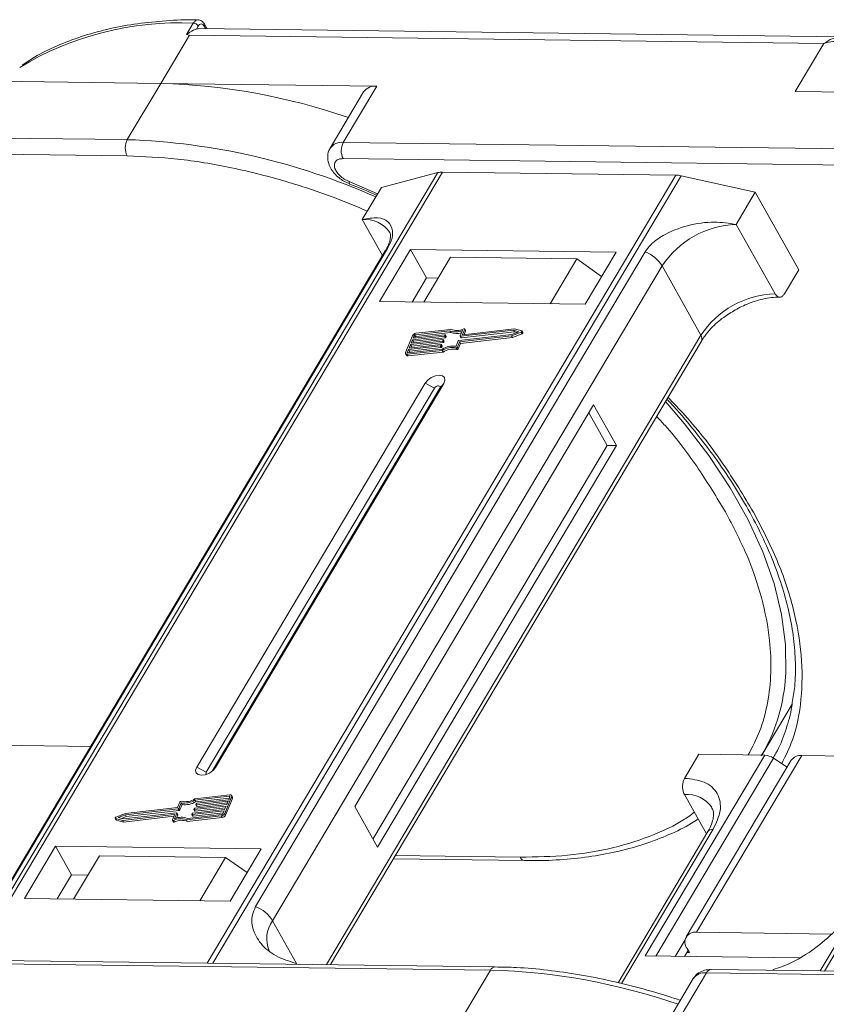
# Model space of a CAD drawing. Header units: millimetres. Extents: x -1055 to 1009, y -247 to 1211.
# Tile 33 of 51: x 264 to 315, y 1062 to 1124. Entities that reach past the tile are written whole.
import ezdxf

# ---------------------------------------------------------------- set-up
doc = ezdxf.new("R2010")
doc.units = ezdxf.units.MM

msp = doc.modelspace()

# ---------------------------------------------------------------- linework, layer by layer
at = {"color": 7, "linetype": 'Continuous', "lineweight": 15}
for p, q in [((274.362, 1123.296), (274.792, 1124.019)), ((274.99, 1123.649), (275.101, 1123.836)), ((315.711, 1123.149), (275.143, 1123.672)), ((275.484, 1123.831), (275.577, 1123.666)), ((275.662, 1123.665), (275.499, 1123.957)), ((272.738, 1120.214), (274.547, 1123.256)), ((274.362, 1123.296), (274.547, 1123.256)), ((274.547, 1123.256), (314.594, 1122.741)), ((314.594, 1122.741), (312.784, 1119.699)), ((259.107, 1120.39), (272.738, 1120.214)), ((272.738, 1120.214), (270.627, 1116.665)), ((286.369, 1120.039), (272.738, 1120.214)), ((284.258, 1116.49), (286.369, 1120.039)), ((285.537, 1119.675), (283.426, 1116.126)), ((312.784, 1119.699), (326.415, 1119.523)), ((270.627, 1116.665), (230.581, 1117.18)), ((230.568, 1116.159), (270.614, 1115.643)), ((324.304, 1115.974), (284.258, 1116.49)), ((284.245, 1115.468), (324.291, 1114.952)), ((290.231, 1114.588), (260.675, 1064.893)), ((260.946, 1064.89), (290.524, 1114.621)), ((305.246, 1114.431), (275.668, 1064.7)), ((276.024, 1064.696), (305.58, 1114.39)), ((286.665, 1113.648), (290.231, 1114.588)), ((290.524, 1114.621), (305.246, 1114.431)), ((305.58, 1114.39), (310.259, 1113.345)), ((284.29, 1114.044), (284.666, 1113.882)), ((286.422, 1113.241), (284.625, 1114.027)), ((284.663, 1113.861), (284.658, 1113.863)), ((285.458, 1111.62), (286.665, 1113.648)), ((343.908, 1113.897), (314.351, 1064.203)), ((314.623, 1064.199), (344.201, 1113.93)), ((309.053, 1111.317), (310.259, 1113.345)), ((310.259, 1113.345), (312.998, 1108.455)), ((285.458, 1111.62), (286.733, 1109.345)), ((311.504, 1106.942), (309.053, 1111.317)), ((286.91, 1109.642), (262.333, 1068.32)), ((262.475, 1068.473), (287.052, 1109.795)), ((303.303, 1109.586), (278.726, 1068.264)), ((288.502, 1109.742), (286.542, 1106.447)), ((301.478, 1109.575), (288.502, 1109.742)), ((288.502, 1109.742), (289.511, 1107.941)), ((291.032, 1109.25), (289.343, 1106.411)), ((291.032, 1109.25), (298.995, 1109.147)), ((299.518, 1106.28), (301.478, 1109.575)), ((279.796, 1067.373), (304.373, 1108.695)), ((297.306, 1106.308), (298.995, 1109.147)), ((298.995, 1109.147), (300.555, 1108.022)), ((306.824, 1104.32), (304.373, 1108.695)), ((289.511, 1107.941), (288.606, 1106.42)), ((290.248, 1107.931), (289.511, 1107.941)), ((312.093, 1106.934), (312.998, 1108.455)), ((286.542, 1106.447), (299.518, 1106.28)), ((306.824, 1104.32), (283.202, 1064.603)), ((288.623, 1104.293), (288.187, 1103.232)), ((290.635, 1104.268), (288.625, 1104.04)), ((288.661, 1104.129), (290.671, 1104.356)), ((288.734, 1104.306), (288.661, 1104.129)), ((288.792, 1104.203), (288.734, 1104.306)), ((290.972, 1104.601), (288.808, 1104.356)), ((288.808, 1104.356), (288.865, 1104.253)), ((291.043, 1104.693), (288.844, 1104.445)), ((288.865, 1104.253), (291.03, 1104.498)), ((290.693, 1104.165), (290.635, 1104.268)), ((290.69, 1104.337), (290.672, 1104.293)), ((290.73, 1104.19), (290.672, 1104.293)), ((290.748, 1104.247), (290.69, 1104.35)), ((290.748, 1104.234), (290.69, 1104.337)), ((290.73, 1104.19), (290.748, 1104.234)), ((291.03, 1104.498), (290.972, 1104.601)), ((291.549, 1103.992), (294.89, 1104.37)), ((291.596, 1103.913), (294.876, 1104.284)), ((291.64, 1104.276), (291.78, 1104.618)), ((291.64, 1104.264), (291.697, 1104.161)), ((294.999, 1104.635), (291.658, 1104.257)), ((291.716, 1104.154), (291.658, 1104.257)), ((291.716, 1104.154), (295.057, 1104.532)), ((291.919, 1104.697), (291.787, 1104.377)), ((291.798, 1104.358), (291.787, 1104.377)), ((295.058, 1104.726), (291.806, 1104.358)), ((291.883, 1104.367), (291.976, 1104.594)), ((291.976, 1104.619), (291.919, 1104.722)), ((291.919, 1104.697), (291.976, 1104.594)), ((294.876, 1104.284), (295.483, 1104.524)), ((294.934, 1104.181), (294.876, 1104.284)), ((294.89, 1104.37), (295.336, 1104.547)), ((294.934, 1104.181), (295.54, 1104.421)), ((295.336, 1104.547), (294.999, 1104.635)), ((295.057, 1104.532), (294.999, 1104.635)), ((295.057, 1104.532), (295.203, 1104.494)), ((295.516, 1104.606), (295.058, 1104.726)), ((295.483, 1104.524), (295.54, 1104.421)), ((295.591, 1104.491), (295.533, 1104.594)), ((283.446, 1064.6), (306.855, 1103.958)), ((290.381, 1103.649), (288.371, 1103.421)), ((288.407, 1103.51), (290.417, 1103.737)), ((288.498, 1103.731), (288.407, 1103.51)), ((290.508, 1103.958), (288.498, 1103.731)), ((288.556, 1103.628), (288.498, 1103.731)), ((288.512, 1103.522), (288.556, 1103.628)), ((288.534, 1103.819), (290.544, 1104.047)), ((288.625, 1104.04), (288.534, 1103.819)), ((288.556, 1103.628), (290.565, 1103.855)), ((288.683, 1103.938), (288.625, 1104.04)), ((288.639, 1103.831), (288.683, 1103.938)), ((288.683, 1103.938), (290.693, 1104.165)), ((288.766, 1104.141), (288.792, 1104.203)), ((290.438, 1103.546), (290.381, 1103.649)), ((290.436, 1103.718), (290.417, 1103.674)), ((290.475, 1103.571), (290.417, 1103.674)), ((290.493, 1103.628), (290.436, 1103.731)), ((290.493, 1103.615), (290.436, 1103.718)), ((290.475, 1103.571), (290.493, 1103.615)), ((290.565, 1103.855), (290.508, 1103.958)), ((290.563, 1104.028), (290.545, 1103.984)), ((290.602, 1103.881), (290.545, 1103.984)), ((290.62, 1103.937), (290.563, 1104.04)), ((290.62, 1103.925), (290.563, 1104.028)), ((290.602, 1103.881), (290.62, 1103.925)), ((291.372, 1103.625), (291.513, 1103.966)), ((291.456, 1103.571), (291.596, 1103.913)), ((291.513, 1103.468), (291.654, 1103.81)), ((291.654, 1103.81), (291.596, 1103.913)), ((291.654, 1103.81), (294.934, 1104.181)), ((288.187, 1103.157), (288.245, 1103.055)), ((288.371, 1103.421), (288.298, 1103.245)), ((288.298, 1103.245), (288.319, 1103.207)), ((288.299, 1103.118), (290.498, 1103.367)), ((288.357, 1103.015), (288.299, 1103.118)), ((288.335, 1103.207), (290.5, 1103.451)), ((288.357, 1103.015), (290.556, 1103.264)), ((288.428, 1103.318), (288.371, 1103.421)), ((288.385, 1103.212), (288.428, 1103.318)), ((288.428, 1103.318), (290.438, 1103.546)), ((290.556, 1103.264), (290.498, 1103.367)), ((291.36, 1103.522), (291.418, 1103.419)), ((291.513, 1103.468), (291.456, 1103.571)), ((289.425, 1101.301), (275.01, 1077.065)), ((276.19, 1077.05), (290.604, 1101.285)), ((289.425, 1101.301), (290.019, 1100.986)), ((290.604, 1101.285), (290.356, 1100.982)), ((290.019, 1100.986), (275.605, 1076.751)), ((275.982, 1076.815), (290.356, 1100.982)), ((300.056, 1099.937), (284.978, 1074.586)), ((301.498, 1097.364), (300.056, 1099.937)), ((300.908, 1097.372), (299.754, 1099.43)), ((286.131, 1072.527), (300.908, 1097.372)), ((286.419, 1072.013), (301.498, 1097.364)), ((301.498, 1097.364), (300.908, 1097.372)), ((310.672, 1077.827), (312.582, 1081.038)), ((268.311, 1078.372), (259.517, 1078.485)), ((310.853, 1077.825), (303.314, 1065.15)), ((303.979, 1065.141), (311.41, 1077.634)), ((305.8, 1076.357), (306.705, 1077.878)), ((312.528, 1077.504), (305.894, 1066.35)), ((306.559, 1066.641), (313.193, 1077.795)), ((306.705, 1077.878), (310.853, 1077.825)), ((312.265, 1077.062), (311.41, 1077.634)), ((321.988, 1077.681), (313.193, 1077.795)), ((275.605, 1076.751), (275.01, 1077.065)), ((276.19, 1077.05), (276.036, 1076.863)), ((277.059, 1075.224), (274.895, 1074.979)), ((277.096, 1075.313), (274.896, 1075.064)), ((274.952, 1074.876), (277.067, 1075.116)), ((275.014, 1074.782), (277.024, 1075.009)), ((276.771, 1074.137), (277.207, 1075.199)), ((276.829, 1074.035), (277.265, 1075.096)), ((277.024, 1075.009), (277.096, 1075.186)), ((277.09, 1075.17), (277.059, 1075.224)), ((277.207, 1075.199), (277.265, 1075.096)), ((277.265, 1075.17), (277.208, 1075.273)), ((305.787, 1075.335), (307.181, 1072.847)), ((273.845, 1074.439), (270.504, 1074.061)), ((273.798, 1074.518), (270.518, 1074.147)), ((273.939, 1074.86), (273.798, 1074.518)), ((273.903, 1074.336), (273.845, 1074.439)), ((274.022, 1074.806), (273.882, 1074.464)), ((273.939, 1074.361), (273.882, 1074.464)), ((273.939, 1074.361), (274.08, 1074.703)), ((274.08, 1074.703), (274.022, 1074.806)), ((274.759, 1074.163), (276.769, 1074.39)), ((274.832, 1074.403), (274.85, 1074.447)), ((274.832, 1074.391), (274.889, 1074.288)), ((276.86, 1074.611), (274.85, 1074.384)), ((274.908, 1074.281), (274.85, 1074.384)), ((274.887, 1074.472), (276.897, 1074.7)), ((274.952, 1074.876), (274.895, 1074.979)), ((274.908, 1074.281), (276.813, 1074.497)), ((274.959, 1074.713), (274.977, 1074.757)), ((274.959, 1074.7), (275.016, 1074.597)), ((276.987, 1074.921), (274.977, 1074.694)), ((275.035, 1074.591), (274.977, 1074.694)), ((275.035, 1074.591), (276.94, 1074.806)), ((276.769, 1074.39), (276.86, 1074.611)), ((276.897, 1074.7), (276.987, 1074.921)), ((284.978, 1074.586), (286.419, 1072.013)), ((269.861, 1073.837), (269.919, 1073.734)), ((269.878, 1073.825), (270.336, 1073.705)), ((269.936, 1073.722), (269.878, 1073.825)), ((270.518, 1074.147), (269.912, 1073.906)), ((270.504, 1074.061), (270.058, 1073.884)), ((270.058, 1073.884), (270.395, 1073.796)), ((270.249, 1073.834), (270.562, 1073.958)), ((270.336, 1073.705), (273.589, 1074.073)), ((270.394, 1073.602), (273.569, 1073.961)), ((270.395, 1073.796), (273.736, 1074.174)), ((270.562, 1073.958), (270.504, 1074.061)), ((270.562, 1073.958), (273.903, 1074.336)), ((273.476, 1073.734), (273.607, 1074.054)), ((273.604, 1074.045), (273.589, 1074.073)), ((273.755, 1074.155), (273.614, 1073.813)), ((273.729, 1073.85), (273.812, 1074.052)), ((273.812, 1074.064), (273.755, 1074.167)), ((273.755, 1074.155), (273.812, 1074.052)), ((274.351, 1073.737), (276.55, 1073.986)), ((274.409, 1073.634), (276.608, 1073.883)), ((274.422, 1073.83), (276.587, 1074.074)), ((274.704, 1074.093), (274.723, 1074.138)), ((274.704, 1074.081), (274.762, 1073.978)), ((276.733, 1074.302), (274.723, 1074.074)), ((274.781, 1073.972), (274.723, 1074.074)), ((274.781, 1073.972), (276.686, 1074.187)), ((276.55, 1073.986), (276.608, 1073.883)), ((276.66, 1074.125), (276.733, 1074.302)), ((276.829, 1074.035), (276.771, 1074.137)), ((269.936, 1073.722), (270.394, 1073.602)), ((270.394, 1073.602), (270.336, 1073.705)), ((273.476, 1073.709), (273.533, 1073.606)), ((273.596, 1073.6), (273.539, 1073.703)), ((274.351, 1073.737), (274.409, 1073.634)), ((301.814, 1063.408), (307.602, 1073.141)), ((307.27, 1072.996), (301.599, 1063.462)), ((266.096, 1072.071), (264.136, 1068.775)), ((279.073, 1071.904), (266.096, 1072.071)), ((267.105, 1070.269), (266.096, 1072.071)), ((277.113, 1068.608), (279.073, 1071.904)), ((268.861, 1071.473), (267.233, 1068.735)), ((276.824, 1071.371), (268.861, 1071.473)), ((275.196, 1068.633), (276.824, 1071.371)), ((276.824, 1071.371), (278.192, 1070.423)), ((295.412, 1071.381), (287.539, 1071.482)), ((287.414, 1071.272), (295.705, 1071.165)), ((267.105, 1070.269), (266.201, 1068.749)), ((268.137, 1070.256), (267.105, 1070.269)), ((264.136, 1068.775), (277.113, 1068.608)), ((279.796, 1067.373), (281.309, 1064.671)), ((315.087, 1066.531), (306.559, 1066.641)), ((305.829, 1066.161), (305.212, 1065.125)), ((303.314, 1065.15), (313.028, 1065.025)), ((306.028, 1065.498), (305.802, 1065.118)), ((306.1, 1065.369), (305.953, 1065.371)), ((305.956, 1065.626), (306.1, 1065.369)), ((253.499, 1064.774), (293.545, 1064.259)), ((293.843, 1064.466), (253.797, 1064.982)), ((281.309, 1064.671), (281.284, 1064.628)), ((281.309, 1064.671), (281.334, 1064.627)), ((293.545, 1064.259), (291.434, 1060.71)), ((305.065, 1060.534), (307.176, 1064.083)), ((307.176, 1064.083), (347.222, 1063.568)), ((347.52, 1063.776), (307.474, 1064.291)), ((311.366, 1064.241), (311.392, 1064.284)), ((306.344, 1063.72), (304.454, 1060.542))]:
    msp.add_line(p, q, dxfattribs=at)
at = {"color": 7, "linetype": 'Continuous', "lineweight": 15, "flags": 128}
for points in [[(275.143, 1123.672), (275.091, 1123.669), (274.99, 1123.649)], [(284.658, 1113.863), (284.656, 1113.865), (284.634, 1113.895), (284.624, 1113.95), (284.625, 1114.027)], [(286.91, 1109.642), (286.969, 1109.721), (287.052, 1109.795)], [(290.671, 1104.356), (290.677, 1104.356), (290.681, 1104.356), (290.685, 1104.354), (290.688, 1104.352), (290.69, 1104.349), (290.691, 1104.345), (290.691, 1104.342), (290.69, 1104.337)], [(291.658, 1104.257), (291.653, 1104.257), (291.649, 1104.258), (291.645, 1104.259), (291.642, 1104.261), (291.639, 1104.264), (291.638, 1104.268), (291.639, 1104.272), (291.64, 1104.276)], [(291.787, 1104.377), (291.786, 1104.373), (291.786, 1104.369), (291.787, 1104.365), (291.789, 1104.362), (291.792, 1104.36), (291.796, 1104.359), (291.8, 1104.358), (291.806, 1104.358)], [(291.856, 1104.728), (291.87, 1104.733), (291.885, 1104.735), (291.897, 1104.735), (291.908, 1104.731), (291.916, 1104.726), (291.92, 1104.718), (291.921, 1104.708), (291.919, 1104.697)], [(295.516, 1104.606), (295.527, 1104.601), (295.534, 1104.592), (295.536, 1104.581), (295.533, 1104.569), (295.526, 1104.556), (295.514, 1104.543), (295.499, 1104.533), (295.483, 1104.524)], [(295.54, 1104.421), (295.557, 1104.43), (295.572, 1104.44), (295.583, 1104.453), (295.591, 1104.466), (295.594, 1104.478), (295.592, 1104.489), (295.591, 1104.491)], [(290.417, 1103.737), (290.422, 1103.737), (290.427, 1103.737), (290.431, 1103.735), (290.434, 1103.733), (290.436, 1103.73), (290.437, 1103.726), (290.437, 1103.722), (290.436, 1103.718)], [(290.544, 1104.047), (290.549, 1104.047), (290.554, 1104.046), (290.558, 1104.045), (290.561, 1104.042), (290.563, 1104.039), (290.564, 1104.036), (290.564, 1104.032), (290.563, 1104.028)], [(288.299, 1103.118), (288.267, 1103.117), (288.239, 1103.121), (288.216, 1103.13), (288.197, 1103.144), (288.185, 1103.161), (288.179, 1103.183), (288.18, 1103.206), (288.187, 1103.232)], [(288.298, 1103.245), (288.295, 1103.236), (288.295, 1103.228), (288.297, 1103.221), (288.301, 1103.215), (288.307, 1103.211), (288.315, 1103.208), (288.325, 1103.206), (288.335, 1103.207)], [(290.604, 1101.285), (290.675, 1101.48), (290.645, 1101.646), (290.519, 1101.759), (290.316, 1101.8), (290.067, 1101.764), (289.811, 1101.657), (289.585, 1101.494), (289.425, 1101.301)], [(290.356, 1100.982), (290.376, 1101.038), (290.367, 1101.085), (290.331, 1101.117), (290.273, 1101.129), (290.203, 1101.119), (290.129, 1101.088), (290.065, 1101.042), (290.019, 1100.986)], [(312.145, 1082.513), (312.182, 1082.994), (312.166, 1084.812), (311.919, 1086.703), (311.441, 1088.654), (310.736, 1090.648), (309.811, 1092.669), (308.673, 1094.701), (307.33, 1096.728), (305.794, 1098.733), (304.585, 1100.143)], [(275.01, 1077.065), (274.939, 1076.87), (274.97, 1076.704), (275.096, 1076.592), (275.298, 1076.55), (275.547, 1076.586), (275.804, 1076.693), (276.029, 1076.856), (276.19, 1077.05)], [(275.605, 1076.751), (275.585, 1076.695), (275.593, 1076.648), (275.629, 1076.616), (275.633, 1076.614)], [(277.096, 1075.186), (277.099, 1075.195), (277.099, 1075.203), (277.097, 1075.21), (277.093, 1075.216), (277.087, 1075.22), (277.079, 1075.223), (277.07, 1075.225), (277.059, 1075.224)], [(277.096, 1075.313), (277.127, 1075.314), (277.155, 1075.31), (277.179, 1075.301), (277.197, 1075.287), (277.21, 1075.269), (277.216, 1075.248), (277.215, 1075.224), (277.207, 1075.199)], [(274.85, 1074.384), (274.845, 1074.384), (274.84, 1074.384), (274.836, 1074.386), (274.833, 1074.388), (274.831, 1074.391), (274.83, 1074.395), (274.83, 1074.399), (274.832, 1074.403)], [(274.977, 1074.694), (274.972, 1074.693), (274.968, 1074.694), (274.964, 1074.696), (274.961, 1074.698), (274.958, 1074.701), (274.957, 1074.704), (274.958, 1074.708), (274.959, 1074.713)], [(269.878, 1073.825), (269.867, 1073.83), (269.86, 1073.839), (269.858, 1073.849), (269.861, 1073.862), (269.869, 1073.875), (269.88, 1073.887), (269.895, 1073.898), (269.912, 1073.906)], [(273.607, 1074.054), (273.609, 1074.058), (273.609, 1074.062), (273.608, 1074.065), (273.606, 1074.068), (273.603, 1074.071), (273.599, 1074.072), (273.594, 1074.073), (273.589, 1074.073)], [(273.736, 1074.174), (273.741, 1074.174), (273.746, 1074.173), (273.75, 1074.172), (273.753, 1074.169), (273.755, 1074.166), (273.756, 1074.163), (273.756, 1074.159), (273.755, 1074.155)], [(274.723, 1074.074), (274.718, 1074.074), (274.713, 1074.075), (274.709, 1074.076), (274.706, 1074.079), (274.704, 1074.082), (274.703, 1074.085), (274.703, 1074.089), (274.704, 1074.093)], [(269.919, 1073.734), (269.925, 1073.727), (269.936, 1073.722)], [(273.539, 1073.703), (273.524, 1073.698), (273.51, 1073.695), (273.497, 1073.696), (273.486, 1073.699), (273.478, 1073.705), (273.474, 1073.713), (273.473, 1073.723), (273.476, 1073.734)], [(273.533, 1073.606), (273.536, 1073.602), (273.544, 1073.596), (273.555, 1073.593), (273.568, 1073.593), (273.582, 1073.595), (273.596, 1073.6)], [(295.705, 1071.165), (295.704, 1071.165), (295.696, 1071.166)], [(293.843, 1064.466), (293.843, 1064.466), (293.852, 1064.466)]]:
    msp.add_lwpolyline(points, dxfattribs=at)
at = {"color": 7, "linetype": 'Continuous', "lineweight": 15}
for centre, radius, start, end in [((273.891, 1104.666), 19.373, 87.33311, 121.27285), ((274.771, 1123.631), 0.388, 31.84251, 86.94255), ((275.389, 1123.905), 0.121, 321.99637, 25.22908), ((271.695, 1080.894), 39.334, 70.88469, 88.48068), ((286.25, 1119.177), 0.869, 82.14794, 145.0614), ((271.606, 1116.141), 1.11, 151.86538, 206.65442), ((269.229, 1074.815), 41.873, 65.93013, 88.08672), ((284.139, 1115.628), 0.87, 82.15926, 144.95097), ((285.237, 1115.966), 1.11, 151.86538, 206.65442), ((290.5, 1113.522), 1.098, 88.72031, 104.14409), ((305.214, 1112.793), 1.638, 77.08998, 88.8989), ((285.665, 1109.815), 1.817, 33.1952, 96.53301), ((309.243, 1105.49), 5.83, 91.86957, 146.65022), ((302.494, 1107.527), 2.213, 31.86898, 68.55124), ((311.694, 1101.115), 5.83, 91.86957, 146.65022), ((288.877, 1104.16), 0.287, 96.59253, 152.29321), ((288.819, 1104.261), 0.0955, 96.59253, 152.29321), ((288.876, 1104.158), 0.0955, 96.59253, 152.29321), ((290.63, 1104.315), 0.0478, 276.59253, 332.29321), ((290.735, 1104.241), 0.0138, 333.02121, 26.65141), ((291.356, 1105.569), 1.042, 248.35959, 294.01857), ((291.404, 1105.416), 0.991, 247.84687, 288.77105), ((291.413, 1105.561), 0.943, 246.89164, 297.97103), ((291.952, 1104.607), 0.0276, 333.09852, 26.5741), ((306.545, 1104.114), 0.346, 333.31625, 36.51573), ((290.375, 1103.696), 0.0478, 276.59253, 332.29321), ((290.481, 1103.621), 0.0138, 333.02121, 26.65141), ((291.189, 1102.262), 1.375, 82.36132, 120.10827), ((290.502, 1104.006), 0.0478, 276.59253, 332.29321), ((290.56, 1103.903), 0.0478, 276.59253, 332.29321), ((290.608, 1103.931), 0.0138, 333.02121, 26.65141), ((290.687, 1104.212), 0.0478, 276.59253, 332.29321), ((291.555, 1103.944), 0.0478, 96.59253, 152.29321), ((291.712, 1104.172), 0.0183, 217.91724, 283.38081), ((288.331, 1103.122), 0.11, 217.91724, 283.38081), ((290.433, 1103.593), 0.0478, 276.59253, 332.29321), ((291.12, 1102.38), 1.167, 78.13867, 122.23452), ((291.178, 1102.277), 1.167, 78.13867, 122.23452), ((291.375, 1103.611), 0.0903, 260.49805, 333.59787), ((291.432, 1103.508), 0.0903, 260.49805, 333.59787), ((300.961, 1083.456), 11.224, 329.554, 355.17808), ((310.797, 1076.756), 1.07, 55.09609, 87.03844), ((313.113, 1077.072), 0.727, 83.64232, 143.56702), ((274.274, 1076.051), 1.167, 258.13867, 302.23452), ((277.191, 1075.133), 0.0826, 333.02121, 26.65141), ((305.949, 1073.433), 1.91, 35.13686, 94.86934), ((273.839, 1074.486), 0.0478, 276.59253, 332.29321), ((274.02, 1074.82), 0.0903, 80.49805, 153.59787), ((274.205, 1076.169), 1.375, 262.36132, 300.10827), ((274.263, 1076.066), 1.375, 262.36132, 300.10827), ((274.892, 1074.425), 0.0478, 96.59253, 152.29321), ((275.019, 1074.735), 0.0478, 96.59253, 152.29321), ((275.031, 1074.608), 0.0183, 217.91724, 283.38081), ((273.981, 1072.87), 0.943, 66.89164, 117.97103), ((274.038, 1072.861), 1.042, 68.35959, 114.01857), ((273.8, 1074.058), 0.0138, 333.02121, 26.65141), ((273.897, 1074.383), 0.0478, 276.59253, 332.29321), ((274.765, 1074.115), 0.0478, 96.59253, 152.29321), ((274.776, 1073.989), 0.0183, 217.91724, 283.38081), ((274.904, 1074.299), 0.0183, 217.91724, 283.38081), ((276.517, 1074.271), 0.287, 276.59253, 332.29321), ((276.576, 1074.169), 0.0955, 276.59253, 332.29321), ((276.575, 1074.168), 0.287, 276.59253, 332.29321), ((274.039, 1072.767), 0.943, 66.89164, 117.97103), ((307.562, 1072.78), 0.363, 83.64232, 143.56702), ((295.748, 1071.529), 0.367, 203.79329, 261.81678), ((277.917, 1066.205), 2.213, 31.86898, 68.55124), ((281.333, 1066.241), 1.909, 143.64522, 203.44279), ((306.45, 1066.019), 0.631, 80.05661, 218.47393), ((293.874, 1064.104), 0.363, 94.95278, 154.87747), ((292.423, 1024.5), 39.775, 70.98296, 88.38241), ((307.057, 1063.222), 0.869, 82.14794, 145.0614), ((307.505, 1063.929), 0.363, 94.95278, 154.87747)]:
    msp.add_arc(centre, radius, start, end, dxfattribs=at)
for points, knots in [([(275.094, 1124.217), (274.969, 1124.22), (274.197, 1124.243), (272.841, 1124.165), (271.039, 1123.973), (269.323, 1123.643), (267.694, 1123.189), (266.171, 1122.6), (264.925, 1121.994), (264.246, 1121.533), (263.989, 1121.358)], [0, 0, 0, 0, 0.028003, 0.172997, 0.318679, 0.465032, 0.612121, 0.760093, 0.909192, 1, 1, 1, 1]), ([(274.792, 1124.019), (274.827, 1124.067), (274.902, 1124.17), (275.013, 1124.227), (275.079, 1124.223), (275.094, 1124.223)], [0, 0, 0, 0, 0.40041, 0.863065, 1, 1, 1, 1]), ([(275.499, 1123.957), (275.474, 1123.995), (275.423, 1124.073), (275.322, 1124.158), (275.208, 1124.215), (275.128, 1124.223), (275.088, 1124.226)], [0, 0, 0, 0, 0.2410888, 0.4906922, 0.7449678, 1, 1, 1, 1]), ([(274.99, 1123.649), (274.936, 1123.63), (274.835, 1123.595), (274.659, 1123.501), (274.535, 1123.418), (274.456, 1123.36), (274.427, 1123.337), (274.408, 1123.322), (274.394, 1123.312), (274.384, 1123.305), (274.376, 1123.3), (274.37, 1123.297), (274.366, 1123.296), (274.364, 1123.296), (274.363, 1123.296), (274.362, 1123.296)], [0, 0, 0, 0, 0.2957548, 0.5469045, 0.8048987, 0.8684268, 0.9109808, 0.9394832, 0.9586658, 0.9717155, 0.9838198, 0.9901897, 0.9948648, 0.9986566, 1, 1, 1, 1]), ([(275.101, 1123.836), (275.13, 1123.874), (275.187, 1123.95), (275.295, 1123.982), (275.402, 1123.947), (275.457, 1123.87), (275.484, 1123.831)], [0, 0, 0, 0, 0.25078, 0.500121, 0.749952, 1, 1, 1, 1]), ([(314.594, 1122.741), (314.766, 1122.854), (315.109, 1123.081), (315.483, 1123.126), (315.669, 1123.149)], [0, 0, 0, 0, 0.502449, 1, 1, 1, 1]), ([(316.766, 1122.372), (316.62, 1122.49), (316.329, 1122.726), (315.749, 1122.87), (315.153, 1122.886), (314.781, 1122.789), (314.594, 1122.741)], [0, 0, 0, 0, 0.249813, 0.499365, 0.748692, 1, 1, 1, 1]), ([(283.434, 1116.123), (283.424, 1116.111), (283.312, 1115.981), (283.251, 1115.625), (283.301, 1115.186), (283.475, 1114.818), (283.698, 1114.516), (283.967, 1114.255), (284.186, 1114.111), (284.29, 1114.044)], [0, 0, 0, 0, 0.019311, 0.2130593, 0.415477, 0.5731994, 0.7063854, 0.8618882, 1, 1, 1, 1]), ([(270.614, 1115.643), (271.663, 1115.598), (273.793, 1115.507), (277.23, 1114.937), (280.55, 1114.089), (283.427, 1113.142), (285.076, 1112.451), (285.777, 1112.157)], [0, 0, 0, 0, 0.220576, 0.447993, 0.68181, 0.864583, 1, 1, 1, 1]), ([(284.625, 1114.027), (284.52, 1114.075), (284.306, 1114.173), (284.022, 1114.398), (283.81, 1114.651), (283.696, 1114.904), (283.682, 1115.137), (283.777, 1115.324), (283.969, 1115.448), (284.155, 1115.461), (284.245, 1115.468)], [0, 0, 0, 0, 0.121551, 0.25, 0.378449, 0.5, 0.621551, 0.75, 0.878449, 1, 1, 1, 1]), ([(284.663, 1113.861), (284.668, 1113.859), (285.238, 1113.65), (285.806, 1113.399), (286.369, 1113.151)], [0, 0, 0, 0, 0.008893, 1, 1, 1, 1]), ([(287.052, 1109.795), (287.137, 1109.962), (287.357, 1110.391), (287.401, 1111.012), (287.133, 1111.538), (286.475, 1111.803), (285.799, 1111.682), (285.458, 1111.62)], [0, 0, 0, 0, 0.111335, 0.286497, 0.521289, 0.758582, 1, 1, 1, 1]), ([(309.053, 1111.317), (308.599, 1111.385), (307.616, 1111.534), (305.975, 1111.3), (304.603, 1110.754), (303.705, 1110.134), (303.419, 1109.745), (303.303, 1109.586)], [0, 0, 0, 0, 0.222481, 0.483081, 0.73977, 0.893878, 1, 1, 1, 1]), ([(287.184, 1110.812), (287.185, 1110.811), (287.216, 1110.774), (287.229, 1110.704), (287.239, 1110.46), (287.148, 1110.122), (287.034, 1109.832), (286.917, 1109.661), (286.904, 1109.641)], [0, 0, 0, 0, 0.005744, 0.306611, 0.531667, 0.753453, 0.971797, 1, 1, 1, 1]), ([(308.999, 1105.924), (309.279, 1106.068), (309.672, 1106.269), (310.261, 1106.481), (310.749, 1106.617), (311.297, 1106.714), (311.628, 1106.722), (311.796, 1106.726)], [0, 0, 0, 0, 0.294099, 0.412703, 0.605791, 0.800293, 1, 1, 1, 1]), ([(312.093, 1106.934), (312.056, 1106.883), (311.982, 1106.78), (311.842, 1106.717), (311.701, 1106.733), (311.583, 1106.817), (311.526, 1106.906), (311.504, 1106.942)], [0, 0, 0, 0, 0.214694, 0.429388, 0.644082, 0.858775, 1, 1, 1, 1]), ([(306.865, 1103.959), (306.928, 1104.064), (307.087, 1104.33), (307.431, 1104.728), (307.844, 1105.121), (308.342, 1105.525), (308.748, 1105.772), (308.999, 1105.924)], [0, 0, 0, 0, 0.149323, 0.380846, 0.555425, 0.724977, 1, 1, 1, 1]), ([(304.676, 1100.296), (304.825, 1100.138), (305.46, 1099.463), (306.479, 1098.236), (307.723, 1096.619), (308.843, 1094.975), (309.84, 1093.317), (310.702, 1091.657), (311.424, 1090.004), (312.001, 1088.368), (312.427, 1086.756), (312.702, 1085.176), (312.813, 1083.635), (312.789, 1082.279), (312.653, 1081.472), (312.596, 1081.135)], [0, 0, 0, 0, 0.024561, 0.104913, 0.186075, 0.267836, 0.35005, 0.43263, 0.515544, 0.598811, 0.68251, 0.766798, 0.85192, 0.938225, 1, 1, 1, 1]), ([(310.146, 1093.163), (309.529, 1094.178), (308.279, 1096.235), (306.416, 1098.673), (305.103, 1100.034), (304.743, 1100.407)], [0, 0, 0, 0, 0.414046, 0.839231, 1, 1, 1, 1]), ([(304.026, 1099.202), (304.207, 1099.009), (305.217, 1097.932), (306.724, 1095.909), (307.831, 1094.084), (308.377, 1093.186)], [0, 0, 0, 0, 0.099738, 0.556742, 1, 1, 1, 1]), ([(308.377, 1093.186), (308.845, 1092.287), (309.794, 1090.46), (310.72, 1087.729), (311.201, 1085.236), (311.287, 1083.023), (311.069, 1081.097), (310.604, 1079.345), (310.066, 1078.318), (309.814, 1077.838)], [0, 0, 0, 0, 0.15781, 0.320513, 0.487796, 0.61856, 0.74934, 0.882886, 1, 1, 1, 1]), ([(311.925, 1077.29), (312.171, 1077.783), (312.791, 1079.027), (313.216, 1081.326), (313.249, 1084.1), (312.73, 1087.048), (311.74, 1090.085), (310.676, 1092.141), (310.146, 1093.163)], [0, 0, 0, 0, 0.1158779, 0.29247, 0.4705948, 0.6487058, 0.8253049, 1, 1, 1, 1]), ([(312.596, 1081.135), (312.577, 1080.99), (312.491, 1080.346), (312.15, 1079.28), (311.764, 1078.26), (311.442, 1077.748), (311.38, 1077.649)], [0, 0, 0, 0, 0.112971, 0.502106, 0.903347, 1, 1, 1, 1]), ([(305.8, 1076.357), (305.77, 1076.294), (305.708, 1076.169), (305.668, 1075.928), (305.673, 1075.683), (305.717, 1075.478), (305.767, 1075.376), (305.787, 1075.335)], [0, 0, 0, 0, 0.214694, 0.429388, 0.644082, 0.858775, 1, 1, 1, 1]), ([(307.602, 1073.141), (307.79, 1073.54), (308.079, 1074.154), (308.058, 1074.898), (307.884, 1075.412), (307.537, 1075.828), (306.914, 1076.235), (306.239, 1076.309), (305.8, 1076.357)], [0, 0, 0, 0, 0.239457, 0.368361, 0.5, 0.631639, 0.760543, 1, 1, 1, 1]), ([(307.498, 1074.521), (307.535, 1074.456), (307.618, 1074.313), (307.636, 1074.001), (307.555, 1073.595), (307.425, 1073.249), (307.29, 1073.042), (307.259, 1072.994)], [0, 0, 0, 0, 0.209538, 0.461851, 0.698708, 0.93023, 1, 1, 1, 1]), ([(306.415, 1074.215), (306.178, 1074.043), (305.425, 1073.495), (303.734, 1072.704), (301.328, 1071.925), (298.483, 1071.437), (296.425, 1071.4), (295.412, 1071.381)], [0, 0, 0, 0, 0.088379, 0.281114, 0.527625, 0.767419, 1, 1, 1, 1]), ([(295.698, 1071.178), (295.893, 1071.172), (296.736, 1071.146), (298.161, 1071.224), (299.963, 1071.417), (301.679, 1071.747), (303.309, 1072.2), (304.829, 1072.792), (305.948, 1073.325), (306.511, 1073.702), (306.65, 1073.795)], [0, 0, 0, 0, 0.044979, 0.193875, 0.343478, 0.493769, 0.644816, 0.79677, 0.949881, 1, 1, 1, 1]), ([(278.726, 1068.264), (278.645, 1068.088), (278.439, 1067.635), (278.514, 1066.801), (278.998, 1065.891), (279.957, 1065.087), (280.856, 1064.811), (281.309, 1064.671)], [0, 0, 0, 0, 0.111335, 0.286497, 0.521289, 0.758582, 1, 1, 1, 1]), ([(311.392, 1064.284), (311.741, 1064.4), (312.5, 1064.653), (313.826, 1065.45), (314.978, 1066.388), (315.765, 1067.206), (316.04, 1067.615), (316.152, 1067.782)], [0, 0, 0, 0, 0.222481, 0.483081, 0.73977, 0.893878, 1, 1, 1, 1]), ([(305.53, 1062.35), (305.41, 1062.392), (304.627, 1062.666), (303.169, 1063.083), (301.16, 1063.589), (299.146, 1063.985), (297.148, 1064.268), (295.372, 1064.432), (294.294, 1064.447), (293.85, 1064.454)], [0, 0, 0, 0, 0.029689, 0.194293, 0.362198, 0.532551, 0.704743, 0.878345, 1, 1, 1, 1]), ([(307.475, 1064.282), (307.433, 1064.285), (307.257, 1064.298), (306.952, 1064.225), (306.589, 1064.048), (306.435, 1063.831), (306.362, 1063.729)], [0, 0, 0, 0, 0.09315, 0.394213, 0.715265, 1, 1, 1, 1])]:
    msp.add_open_spline(points, degree=3, knots=knots, dxfattribs=at)

doc.saveas('drawing.dxf')
